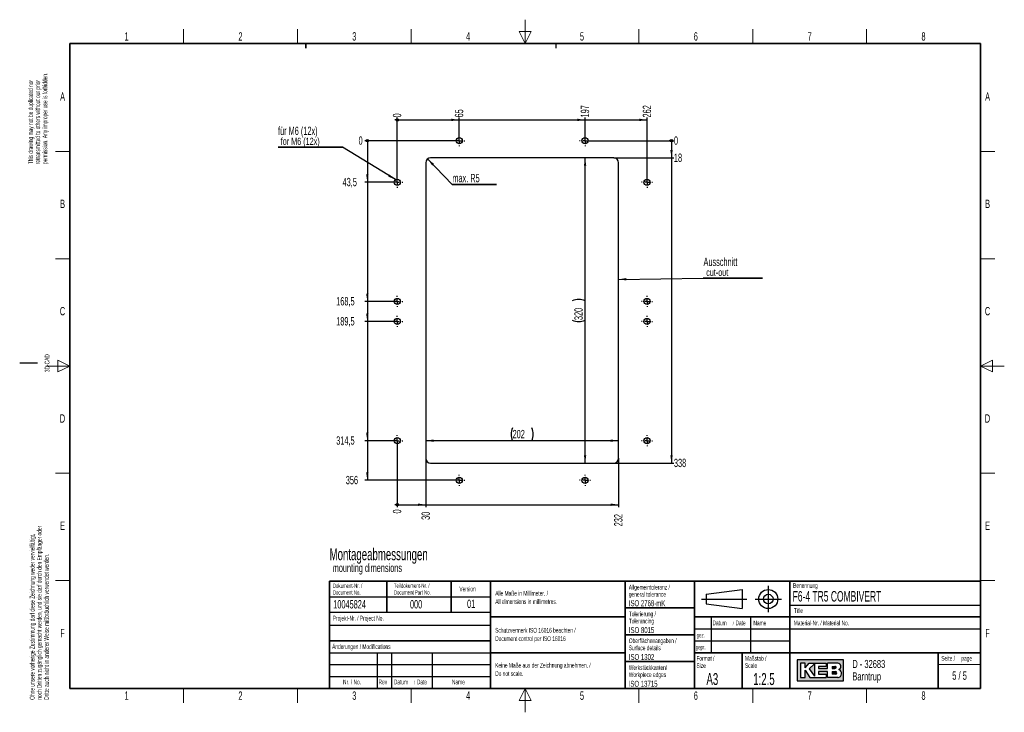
# Paper-space layout 'Blatt5' of a CAD drawing. Header units: millimetres. Extents: x 5 to 418, y 2 to 292.
import ezdxf

# ---------------------------------------------------------------- set-up
doc = ezdxf.new("R2010")
doc.units = ezdxf.units.MM
doc.layers.add('SLD-0', color=7, linetype='Continuous')
doc.styles.add('SLDTEXTSTYLE0', font='TXT', dxfattribs={"width": 0.605})
doc.styles.add('SLDTEXTSTYLE1', font='TXT', dxfattribs={"width": 0.563})
doc.dimstyles.new('SLDDIMSTYLE3', dxfattribs={"dimtxt": 3.5, "dimasz": 0.3386666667, "dimexe": 0, "dimexo": 0.0625, "dimgap": 0.875, "dimtad": 0, "dimtih": 1, "dimtoh": 1, "dimdec": 0, "dimlfac": 2.5, "dimrnd": 1e-09, "dimdsep": 46, "dimtxsty": 'SLDTEXTSTYLE0', "dimblk1": 'ORIGIN', "dimblk2": 'ORIGIN', "dimsah": 1, "dimcen": 0.09, "dimadec": 0, "dimazin": 2, "dimtfac": 1, "dimtofl": 0, "dimtmove": 0, "dimatfit": 3, "dimldrblk": 'ORIGIN', "dimfxl": 1, "dimfrac": 2, "dimtolj": 1, "dimtzin": 12, "dimarcsym": 0})
doc.dimstyles.new('SLDDIMSTYLE4', dxfattribs={"dimtxt": 3.5, "dimasz": 3.302, "dimexe": 0, "dimexo": 0.0625, "dimgap": 0.875, "dimtad": 0, "dimtih": 1, "dimtoh": 1, "dimlfac": 2.5, "dimrnd": 1e-09, "dimzin": 12, "dimdsep": 46, "dimtxsty": 'SLDTEXTSTYLE0', "dimsah": 1, "dimcen": 0.09, "dimadec": 0, "dimazin": 3, "dimtfac": 1, "dimtofl": 0, "dimtmove": 0, "dimatfit": 3, "dimfxl": 1, "dimfrac": 2, "dimtolj": 1, "dimtzin": 12, "dimarcsym": 0})
doc.dimstyles.new('SLDDIMSTYLE5', dxfattribs={"dimtxt": 3.5, "dimasz": 3.302, "dimexe": 0, "dimexo": 0.0625, "dimgap": 0.875, "dimtad": 1, "dimlfac": 2.5, "dimrnd": 1e-09, "dimzin": 12, "dimdsep": 46, "dimtxsty": 'SLDTEXTSTYLE0', "dimsah": 1, "dimcen": 0.09, "dimadec": 0, "dimazin": 3, "dimtfac": 1, "dimtofl": 0, "dimtmove": 0, "dimatfit": 3, "dimfxl": 1, "dimfrac": 2, "dimtolj": 1, "dimtzin": 12, "dimarcsym": 0})

# ---------------------------------------------------------------- blocks, each defined once
blk = doc.blocks.new('SW_NOTE_0_76')
at = {"layer": 'SLD-0', "color": 0, "attachment_point": 1, "style": 'SLDTEXTSTYLE0'}
for s, insert, char_height in [('Montageabmessungen', (0, 6.4453386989), 5), ('mounting dimensions', (1.3125, -0.0231809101), 3.5)]:
    blk.add_mtext(s, dxfattribs=dict(at, insert=insert, char_height=char_height))
blk = doc.blocks.new('SW_NOTE_0_77')
at = {"layer": 'SLD-0', "color": 0, "char_height": 2, "attachment_point": 1, "rotation": 90.00000000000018, "style": 'SLDTEXTSTYLE0'}
for s, insert in [('permission. Any improper use is forbidden.', (3.4218645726, 0)), ('This drawing may not be duplicated nor', (-2.5781354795, 0)), ('retransmitted to others without our prior', (0.4218645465, 0))]:
    blk.add_mtext(s, dxfattribs=dict(at, insert=insert))
blk = doc.blocks.new('SW_NOTE_0_78')
at = {"layer": 'SLD-0', "color": 0, "char_height": 2, "attachment_point": 1, "rotation": 90.00000000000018, "style": 'SLDTEXTSTYLE0'}
for s, insert in [('noch Dritten zugänglich gemacht werden, und sie darf durch den Empfänger oder', (0.4218645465, 0)), ('Ohne unsere vorherige Zustimmung darf diese Zeichnung weder vervielfältigt,', (-2.5781354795, 0)), ('Dritte auch nicht in anderer Weise mißbräuchlich verwendet werden.', (3.4218645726, 0))]:
    blk.add_mtext(s, dxfattribs=dict(at, insert=insert))
blk = doc.blocks.new('SW_NOTE_0_79')
at = {"layer": 'SLD-0', "color": 0, "attachment_point": 1, "style": 'SLDTEXTSTYLE0'}
for s, insert, char_height in [('Datum', (0, 2.5781354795), 2), ('/', (8.4829859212, 2.0780460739), 1.5), ('Date', (9.6392361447, 2.5781354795), 2)]:
    blk.add_mtext(s, dxfattribs=dict(at, insert=insert, char_height=char_height))
blk = doc.blocks.new('SW_NOTE_0_80')
at = {"layer": 'SLD-0', "color": 0, "char_height": 2, "attachment_point": 1, "style": 'SLDTEXTSTYLE0'}
for s, insert in [('Alle Maße in Millimeter. /', (0, 2.5781354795)), ('All dimensions in millimetres.', (0, -0.9218646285))]:
    blk.add_mtext(s, dxfattribs=dict(at, insert=insert))
blk = doc.blocks.new('SW_NOTE_0_81')
at = {"layer": 'SLD-0', "color": 0, "char_height": 1.8, "attachment_point": 1, "style": 'SLDTEXTSTYLE0'}
for s, insert in [('Teildokument-Nr. /', (0, 2.3203219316)), ('Document Part No.', (0, -0.4796779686))]:
    blk.add_mtext(s, dxfattribs=dict(at, insert=insert))
blk = doc.blocks.new('SW_NOTE_0_82')
at = {"layer": 'SLD-0', "color": 0, "char_height": 1.8, "attachment_point": 1, "style": 'SLDTEXTSTYLE0'}
for s, insert in [('Dokument-Nr. /', (0, 2.3203219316)), ('Document No.', (0, -0.4796779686))]:
    blk.add_mtext(s, dxfattribs=dict(at, insert=insert))
blk = doc.blocks.new('SW_NOTE_0_83')
at = {"layer": 'SLD-0', "color": 0, "char_height": 2, "attachment_point": 1, "style": 'SLDTEXTSTYLE0'}
for s, insert in [('Keine Maße aus der Zeichnung abnehmen. /', (0, 2.5781354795)), ('Do not scale.', (0, -0.9218646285))]:
    blk.add_mtext(s, dxfattribs=dict(at, insert=insert))
blk = doc.blocks.new('SW_NOTE_0_84')
at = {"layer": 'SLD-0', "color": 0, "char_height": 2, "attachment_point": 1, "style": 'SLDTEXTSTYLE0'}
for s, insert in [('Schutzvermerk ISO 16016 beachten /', (0, 2.5781354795)), ('Document control per ISO 16016', (0, -0.9218646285))]:
    blk.add_mtext(s, dxfattribs=dict(at, insert=insert))
blk = doc.blocks.new('SW_NOTE_0_85')
at = {"layer": 'SLD-0', "color": 0, "char_height": 2, "attachment_point": 1, "style": 'SLDTEXTSTYLE0'}
for s, insert in [('Werkstückkanten/', (0, 2.5781354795)), ('Workpiece edges', (0, -0.4218645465))]:
    blk.add_mtext(s, dxfattribs=dict(at, insert=insert))
blk = doc.blocks.new('SW_NOTE_0_86')
at = {"layer": 'SLD-0', "color": 0, "char_height": 2, "attachment_point": 1, "style": 'SLDTEXTSTYLE0'}
for s, insert in [('Oberflächenangaben /', (0, 2.5781354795)), ('Surface details', (0, -0.4218645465))]:
    blk.add_mtext(s, dxfattribs=dict(at, insert=insert))
blk = doc.blocks.new('SW_NOTE_0_87')
at = {"layer": 'SLD-0', "color": 0, "char_height": 2, "attachment_point": 1, "style": 'SLDTEXTSTYLE0'}
for s, insert in [('Tolerierung /', (0, 2.5781354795)), ('Tolerancing', (0, -0.4218645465))]:
    blk.add_mtext(s, dxfattribs=dict(at, insert=insert))
blk = doc.blocks.new('SW_NOTE_0_88')
at = {"layer": 'SLD-0', "color": 0, "char_height": 2, "attachment_point": 1, "style": 'SLDTEXTSTYLE0'}
for s, insert in [('Allgemeintoleranz /', (0, 2.5781354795)), ('general tolerance', (0, -0.4218645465))]:
    blk.add_mtext(s, dxfattribs=dict(at, insert=insert))
blk = doc.blocks.new('SW_NOTE_0_89')
at = {"layer": 'SLD-0', "color": 0, "char_height": 2, "attachment_point": 1, "style": 'SLDTEXTSTYLE0'}
for s, insert in [('Format /', (0, 2.5781354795)), ('Size', (0, -0.4218645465))]:
    blk.add_mtext(s, dxfattribs=dict(at, insert=insert))
blk = doc.blocks.new('SW_NOTE_0_90')
at = {"layer": 'SLD-0', "color": 0, "attachment_point": 1, "style": 'SLDTEXTSTYLE0'}
for s, insert, char_height in [('Datum', (0, 2.5781354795), 2), ('/', (8.4829859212, 2.0780460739), 1.5), ('Date', (9.6392361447, 2.5781354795), 2)]:
    blk.add_mtext(s, dxfattribs=dict(at, insert=insert, char_height=char_height))
blk = doc.blocks.new('SW_NOTE_0_91')
at = {"layer": 'SLD-0', "color": 0, "char_height": 2, "attachment_point": 1, "style": 'SLDTEXTSTYLE0'}
for s, insert in [('Maßstab /', (0, 2.5781354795)), ('Scale', (0, -0.4218645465))]:
    blk.add_mtext(s, dxfattribs=dict(at, insert=insert))
blk = doc.blocks.new('SW_NOTE_0_92')
at = {"layer": 'SLD-0', "color": 0, "char_height": 3.4, "attachment_point": 1, "style": 'SLDTEXTSTYLE0'}
for s, insert in [('D - 32683', (0, 4.3828303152)), ('Barntrup', (0, -0.8171696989))]:
    blk.add_mtext(s, dxfattribs=dict(at, insert=insert))
blk = doc.blocks.new('SW_NOTE_0_93')
at = {"layer": 'SLD-0', "color": 0, "char_height": 2, "attachment_point": 1, "style": 'SLDTEXTSTYLE0'}
for s, insert in [('Seite /', (0, 2.5781354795)), ('page', (8.413542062, 2.5784205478))]:
    blk.add_mtext(s, dxfattribs=dict(at, insert=insert))
blk = doc.blocks.new('_Origin')
at = {"color": 0, "linetype": 'ByBlock', "lineweight": -2}
blk.add_line((0, 0), (-1, 0), dxfattribs=at)
blk.add_circle((0, 0), 0.5, dxfattribs=at)
blk = doc.blocks.new('_D_22')
at = {"layer": 'SLD-0'}
blk.add_line((163.3611671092, 224.3274496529), (163.3611671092, 251.4895463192), dxfattribs=at)
at = {"layer": 'SLD-0', "xscale": 1.016, "yscale": 1.016}
blk.add_blockref('_Origin', (163.3611671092, 250.4735463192), dxfattribs=at)
at = {"layer": 'SLD-0', "insert": (161.5351936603, 251.4895463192), "char_height": 3.5, "attachment_point": 1, "rotation": 90.00000000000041, "style": 'SLDTEXTSTYLE0'}
blk.add_mtext('0', dxfattribs=at)
blk = doc.blocks.new('_D_23')
at = {"layer": 'SLD-0', "color": 7}
for p, q in [((163.3611671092, 250.4735463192), (189.3611671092, 250.4735463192)), ((189.3611671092, 241.7274496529), (189.3611671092, 251.4895463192))]:
    blk.add_line(p, q, dxfattribs=at)
blk.add_solid([(189.3611671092, 250.4735463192), (186.0591671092, 250.9815463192), (186.0591671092, 249.9655463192)], dxfattribs=at)
at = {"layer": 'SLD-0', "color": 7, "insert": (187.5351936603, 251.4895463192), "char_height": 3.5, "attachment_point": 1, "rotation": 90.00000000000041, "style": 'SLDTEXTSTYLE0'}
blk.add_mtext('65', dxfattribs=at)
blk = doc.blocks.new('_D_24')
at = {"layer": 'SLD-0', "color": 7}
for p, q in [((189.3611671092, 250.4735463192), (242.1611671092, 250.4735463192)), ((242.1611671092, 241.7274496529), (242.1611671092, 251.4895463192))]:
    blk.add_line(p, q, dxfattribs=at)
blk.add_solid([(242.1611671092, 250.4735463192), (238.8591671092, 250.9815463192), (238.8591671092, 249.9655463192)], dxfattribs=at)
at = {"layer": 'SLD-0', "color": 7, "insert": (240.3351936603, 251.4895463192), "char_height": 3.5, "attachment_point": 1, "rotation": 90.00000000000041, "style": 'SLDTEXTSTYLE0'}
blk.add_mtext('197', dxfattribs=at)
blk = doc.blocks.new('_D_25')
at = {"layer": 'SLD-0', "color": 7}
for p, q in [((242.1611671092, 250.4735463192), (268.1611671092, 250.4735463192)), ((268.1611671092, 224.3274496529), (268.1611671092, 251.4895463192))]:
    blk.add_line(p, q, dxfattribs=at)
blk.add_solid([(268.1611671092, 250.4735463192), (264.8591671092, 250.9815463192), (264.8591671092, 249.9655463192)], dxfattribs=at)
at = {"layer": 'SLD-0', "color": 7, "insert": (266.3351936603, 251.4895463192), "char_height": 3.5, "attachment_point": 1, "rotation": 90.00000000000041, "style": 'SLDTEXTSTYLE0'}
blk.add_mtext('262', dxfattribs=at)
blk = doc.blocks.new('_D_26')
at = {"layer": 'SLD-0'}
blk.add_line((189.3611671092, 241.7274496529), (149.8056674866, 241.7274496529), dxfattribs=at)
at = {"layer": 'SLD-0', "xscale": 1.016, "yscale": 1.016}
blk.add_blockref('_Origin', (150.8216674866, 241.7274496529), dxfattribs=at)
at = {"layer": 'SLD-0', "insert": (147.1320564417, 243.5534231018), "char_height": 3.5, "attachment_point": 1, "style": 'SLDTEXTSTYLE0'}
blk.add_mtext('0', dxfattribs=at)
blk = doc.blocks.new('_D_27')
at = {"layer": 'SLD-0', "color": 7}
for p, q in [((150.8216674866, 241.7274496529), (150.8216674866, 224.3274496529)), ((163.3611671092, 224.3274496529), (149.8056674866, 224.3274496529))]:
    blk.add_line(p, q, dxfattribs=at)
blk.add_solid([(150.8216674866, 224.3274496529), (151.3296674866, 227.6294496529), (150.3136674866, 227.6294496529)], dxfattribs=at)
at = {"layer": 'SLD-0', "color": 7, "insert": (140.4480288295, 226.1534231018), "char_height": 3.5, "attachment_point": 1, "style": 'SLDTEXTSTYLE0'}
blk.add_mtext('43,5', dxfattribs=at)
blk = doc.blocks.new('_D_28')
at = {"layer": 'SLD-0', "color": 7}
for p, q in [((150.8216674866, 224.3274496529), (150.8216674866, 174.3274496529)), ((163.3611671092, 174.3274496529), (149.8056674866, 174.3274496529))]:
    blk.add_line(p, q, dxfattribs=at)
blk.add_solid([(150.8216674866, 174.3274496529), (151.3296674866, 177.6294496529), (150.3136674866, 177.6294496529)], dxfattribs=at)
at = {"layer": 'SLD-0', "color": 7, "insert": (137.7744177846, 176.1534231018), "char_height": 3.5, "attachment_point": 1, "style": 'SLDTEXTSTYLE0'}
blk.add_mtext('168,5', dxfattribs=at)
blk = doc.blocks.new('_D_29')
at = {"layer": 'SLD-0', "color": 7}
for p, q in [((150.8216674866, 174.3274496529), (150.8216674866, 165.9274496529)), ((163.3611671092, 165.9274496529), (149.8056674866, 165.9274496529))]:
    blk.add_line(p, q, dxfattribs=at)
blk.add_solid([(150.8216674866, 165.9274496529), (151.3296674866, 169.2294496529), (150.3136674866, 169.2294496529)], dxfattribs=at)
at = {"layer": 'SLD-0', "color": 7, "insert": (137.7744177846, 167.7534231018), "char_height": 3.5, "attachment_point": 1, "style": 'SLDTEXTSTYLE0'}
blk.add_mtext('189,5', dxfattribs=at)
blk = doc.blocks.new('_D_30')
at = {"layer": 'SLD-0', "color": 7}
for p, q in [((150.8216674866, 165.9274496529), (150.8216674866, 115.9274496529)), ((163.3611671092, 115.9274496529), (149.8056674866, 115.9274496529))]:
    blk.add_line(p, q, dxfattribs=at)
blk.add_solid([(150.8216674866, 115.9274496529), (151.3296674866, 119.2294496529), (150.3136674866, 119.2294496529)], dxfattribs=at)
at = {"layer": 'SLD-0', "color": 7, "insert": (137.7744177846, 117.7534231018), "char_height": 3.5, "attachment_point": 1, "style": 'SLDTEXTSTYLE0'}
blk.add_mtext('314,5', dxfattribs=at)
blk = doc.blocks.new('_D_31')
at = {"layer": 'SLD-0', "color": 7}
for p, q in [((150.8216674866, 115.9274496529), (150.8216674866, 99.3274496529)), ((189.3611671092, 99.3274496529), (149.8056674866, 99.3274496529))]:
    blk.add_line(p, q, dxfattribs=at)
blk.add_solid([(150.8216674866, 99.3274496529), (151.3296674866, 102.6294496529), (150.3136674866, 102.6294496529)], dxfattribs=at)
at = {"layer": 'SLD-0', "color": 7, "insert": (141.784834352, 101.1534231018), "char_height": 3.5, "attachment_point": 1, "style": 'SLDTEXTSTYLE0'}
blk.add_mtext('356', dxfattribs=at)
blk = doc.blocks.new('_D_32')
at = {"layer": 'SLD-0'}
blk.add_line((163.3611671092, 115.9274496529), (163.3611671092, 88.0550034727), dxfattribs=at)
at = {"layer": 'SLD-0', "xscale": 1.016, "yscale": 1.016}
blk.add_blockref('_Origin', (163.3611671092, 89.0710034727), dxfattribs=at)
at = {"layer": 'SLD-0', "insert": (161.5351936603, 85.3813924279), "char_height": 3.5, "attachment_point": 1, "rotation": 90, "style": 'SLDTEXTSTYLE0'}
blk.add_mtext('0', dxfattribs=at)
blk = doc.blocks.new('_D_33')
at = {"layer": 'SLD-0', "color": 7}
for p, q in [((175.3611671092, 108.5274496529), (175.3611671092, 88.0550034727)), ((163.3611671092, 89.0710034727), (175.3611671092, 89.0710034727))]:
    blk.add_line(p, q, dxfattribs=at)
blk.add_solid([(175.3611671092, 89.0710034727), (172.0591671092, 89.5790034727), (172.0591671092, 88.5630034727)], dxfattribs=at)
at = {"layer": 'SLD-0', "color": 7, "insert": (173.5351936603, 82.707781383), "char_height": 3.5, "attachment_point": 1, "rotation": 90, "style": 'SLDTEXTSTYLE0'}
blk.add_mtext('30', dxfattribs=at)
blk = doc.blocks.new('_D_34')
at = {"layer": 'SLD-0', "color": 7}
for p, q in [((256.1611671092, 108.5274496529), (256.1611671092, 88.0550034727)), ((175.3611671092, 89.0710034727), (256.1611671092, 89.0710034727))]:
    blk.add_line(p, q, dxfattribs=at)
blk.add_solid([(256.1611671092, 89.0710034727), (252.8591671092, 89.5790034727), (252.8591671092, 88.5630034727)], dxfattribs=at)
at = {"layer": 'SLD-0', "color": 7, "insert": (254.3351936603, 80.0341703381), "char_height": 3.5, "attachment_point": 1, "rotation": 90, "style": 'SLDTEXTSTYLE0'}
blk.add_mtext('232', dxfattribs=at)
blk = doc.blocks.new('_D_35')
at = {"layer": 'SLD-0'}
blk.add_line((242.1611671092, 241.7274496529), (279.4263756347, 241.7274496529), dxfattribs=at)
at = {"layer": 'SLD-0', "xscale": 1.016, "yscale": 1.016}
blk.add_blockref('_Origin', (278.4103756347, 241.7274496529), dxfattribs=at)
at = {"layer": 'SLD-0', "insert": (279.4263756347, 243.5534231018), "char_height": 3.5, "attachment_point": 1, "style": 'SLDTEXTSTYLE0'}
blk.add_mtext('0', dxfattribs=at)
blk = doc.blocks.new('_D_36')
at = {"layer": 'SLD-0', "color": 7}
for p, q in [((278.4103756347, 241.7274496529), (278.4103756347, 234.5274496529)), ((254.1611671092, 234.5274496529), (279.4263756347, 234.5274496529))]:
    blk.add_line(p, q, dxfattribs=at)
blk.add_solid([(278.4103756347, 234.5274496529), (278.9183756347, 237.8294496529), (277.9023756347, 237.8294496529)], dxfattribs=at)
at = {"layer": 'SLD-0', "color": 7, "insert": (279.4263756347, 236.3534231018), "char_height": 3.5, "attachment_point": 1, "style": 'SLDTEXTSTYLE0'}
blk.add_mtext('18', dxfattribs=at)
blk = doc.blocks.new('_D_37')
at = {"layer": 'SLD-0', "color": 7}
for p, q in [((278.4103756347, 234.5274496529), (278.4103756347, 106.5274496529)), ((254.1611671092, 106.5274496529), (279.4263756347, 106.5274496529))]:
    blk.add_line(p, q, dxfattribs=at)
blk.add_solid([(278.4103756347, 106.5274496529), (278.9183756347, 109.8294496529), (277.9023756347, 109.8294496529)], dxfattribs=at)
at = {"layer": 'SLD-0', "color": 7, "insert": (279.4263756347, 108.3534231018), "char_height": 3.5, "attachment_point": 1, "style": 'SLDTEXTSTYLE0'}
blk.add_mtext('338', dxfattribs=at)
blk = doc.blocks.new('_D_38')
at = {"layer": 'SLD-0', "color": 7}
blk.add_line((242.1611671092, 106.5274496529), (242.1611671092, 234.5274496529), dxfattribs=at)
for centre, start, end in [((239.475403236, 169.1663383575), 63.4349488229, 116.5650511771), ((239.475403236, 171.8885607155), 243.4349488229, 296.5650511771)]:
    blk.add_arc(centre, 6.005550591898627, start, end, dxfattribs=at)
for points in [[(242.1611671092, 234.5274496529), (241.6531671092, 231.2254496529), (242.6691671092, 231.2254496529)], [(242.1611671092, 106.5274496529), (242.6691671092, 109.8294496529), (241.6531671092, 109.8294496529)]]:
    blk.add_solid(points, dxfattribs=at)
at = {"layer": 'SLD-0', "color": 7, "insert": (237.6494297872, 166.5170329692), "char_height": 3.5, "attachment_point": 1, "rotation": 90, "style": 'SLDTEXTSTYLE0'}
blk.add_mtext('320', dxfattribs=at)
blk = doc.blocks.new('_D_39')
at = {"layer": 'SLD-0', "color": 7}
blk.add_line((256.1611671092, 115.9274496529), (175.3611671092, 115.9274496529), dxfattribs=at)
for centre, radius, start, end in [((217.1222781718, 118.6132135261), 6.005550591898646, 153.4349488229, 206.5650511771), ((214.4000558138, 118.6132135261), 6.00555059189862, 333.4349488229, 26.5650511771)]:
    blk.add_arc(centre, radius, start, end, dxfattribs=at)
for points in [[(175.3611671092, 115.9274496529), (178.6631671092, 115.4194496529), (178.6631671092, 116.4354496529)], [(256.1611671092, 115.9274496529), (252.8591671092, 116.4354496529), (252.8591671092, 115.4194496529)]]:
    blk.add_solid(points, dxfattribs=at)
at = {"layer": 'SLD-0', "color": 7, "insert": (211.7507504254, 120.439186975), "char_height": 3.5, "attachment_point": 1, "style": 'SLDTEXTSTYLE0'}
blk.add_mtext('202', dxfattribs=at)
blk = doc.blocks.new('SW_NOTE_0_94')
at = {"layer": 'SLD-0', "color": 0}
for p, q in [((-0.1253142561, -4.1131947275), (24.7774094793, -4.1131947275)), ((24.7774094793, -4.1131947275), (-0.1253142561, -4.1131947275)), ((-0.1253142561, -4.1131947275), (24.7774094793, -4.1131947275)), ((24.7774094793, -4.1131947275), (-0.1253142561, -4.1131947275)), ((-0.1253142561, -4.1131947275), (24.7774094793, -4.1131947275)), ((24.7774094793, -4.1131947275), (-0.1253142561, -4.1131947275))]:
    blk.add_line(p, q, dxfattribs=at)
at = {"layer": 'SLD-0', "color": 0, "attachment_point": 1, "style": 'SLDTEXTSTYLE0'}
for s, insert, char_height in [('Ausschnitt', (0, 4.5117370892), 3.5), ('cut-out', (1.125, -0.1448692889), 3)]:
    blk.add_mtext(s, dxfattribs=dict(at, insert=insert, char_height=char_height))
blk = doc.blocks.new('SW_NOTE_0_95')
at = {"layer": 'SLD-0', "color": 0}
for p, q in [((-0.0073369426, -4.0818166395), (26.9706137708, -4.0818166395)), ((26.9706137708, -4.0818166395), (-0.0073369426, -4.0818166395)), ((-0.0073369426, -4.0818166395), (26.9706137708, -4.0818166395)), ((26.9706137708, -4.0818166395), (-0.0073369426, -4.0818166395)), ((-0.0073369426, -4.0818166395), (26.9706137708, -4.0818166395)), ((26.9706137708, -4.0818166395), (-0.0073369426, -4.0818166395))]:
    blk.add_line(p, q, dxfattribs=at)
at = {"layer": 'SLD-0', "color": 0, "attachment_point": 1, "style": 'SLDTEXTSTYLE0'}
for s, insert, char_height in [('für M6 (12x)', (0, 4.5117370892), 3.5), ('for M6 (12x)', (1.125, -0.1448692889), 3)]:
    blk.add_mtext(s, dxfattribs=dict(at, insert=insert, char_height=char_height))
blk = doc.blocks.new('SW_NOTE_0_96')
at = {"layer": 'SLD-0', "color": 0}
for p, q in [((-0.0969900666, 0.0396872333), (18.4503510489, 0.0396872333)), ((18.4503510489, 0.0396872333), (-0.0969900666, 0.0396872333)), ((-0.0969900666, 0.0396872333), (18.4503510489, 0.0396872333)), ((18.4503510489, 0.0396872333), (-0.0969900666, 0.0396872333)), ((-0.0969900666, 0.0396872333), (18.4503510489, 0.0396872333)), ((18.4503510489, 0.0396872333), (-0.0969900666, 0.0396872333))]:
    blk.add_line(p, q, dxfattribs=at)
at = {"layer": 'SLD-0', "color": 0, "insert": (0, 4.5117370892), "char_height": 3.5, "attachment_point": 1, "style": 'SLDTEXTSTYLE0'}
blk.add_mtext('max. R5', dxfattribs=at)
blk = doc.blocks.new('SW_CENTERMARKSYMBOL_0')
at = {"layer": 'SLD-0', "color": 0}
for p, q in [((-2, 0), (-2.3, 0)), ((0, 0), (-1, 0)), ((0, 2), (0, 2.3)), ((0, 0), (0, 1)), ((0, 0), (0, -1)), ((0, 0), (1, 0)), ((2, 0), (2.3, 0)), ((0, -2), (0, -2.3)), ((0, -48), (0, -47.7)), ((0, -50), (0, -49)), ((-2, -50), (-2.3, -50)), ((0, -50), (-1, -50)), ((0, -50), (0, -51)), ((0, -50), (1, -50)), ((0, -52), (0, -52.3)), ((2, -50), (2.3, -50)), ((0, -56.4), (0, -56.1)), ((0, -58.4), (0, -57.4)), ((-2, -58.4), (-2.3, -58.4)), ((0, -58.4), (-1, -58.4)), ((0, -58.4), (0, -59.4)), ((0, -58.4), (1, -58.4)), ((0, -60.4), (0, -60.7)), ((2, -58.4), (2.3, -58.4)), ((0, -106.4), (0, -106.1)), ((-2, -108.4), (-2.3, -108.4)), ((0, -108.4), (-1, -108.4)), ((0, -108.4), (0, -107.4)), ((0, -108.4), (0, -109.4)), ((0, -108.4), (1, -108.4)), ((0, -110.4), (0, -110.7)), ((2, -108.4), (2.3, -108.4))]:
    blk.add_line(p, q, dxfattribs=at)
blk = doc.blocks.new('SW_CENTERMARKSYMBOL_1')
at = {"layer": 'SLD-0', "color": 0}
for p, q in [((-2, 0), (-2.3, 0)), ((0, 0), (-1, 0)), ((0, 2), (0, 2.3)), ((0, 0), (0, 1)), ((0, 0), (0, -1)), ((0, 0), (1, 0)), ((2, 0), (2.3, 0)), ((0, -2), (0, -2.3)), ((0, -48), (0, -47.7)), ((0, -50), (0, -49)), ((-2, -50), (-2.3, -50)), ((0, -50), (-1, -50)), ((0, -50), (0, -51)), ((0, -50), (1, -50)), ((0, -52), (0, -52.3)), ((2, -50), (2.3, -50)), ((0, -56.4), (0, -56.1)), ((0, -58.4), (0, -57.4)), ((-2, -58.4), (-2.3, -58.4)), ((0, -58.4), (-1, -58.4)), ((0, -58.4), (0, -59.4)), ((0, -58.4), (1, -58.4)), ((0, -60.4), (0, -60.7)), ((2, -58.4), (2.3, -58.4)), ((0, -106.4), (0, -106.1)), ((-2, -108.4), (-2.3, -108.4)), ((0, -108.4), (-1, -108.4)), ((0, -108.4), (0, -107.4)), ((0, -108.4), (0, -109.4)), ((0, -108.4), (1, -108.4)), ((0, -110.4), (0, -110.7)), ((2, -108.4), (2.3, -108.4))]:
    blk.add_line(p, q, dxfattribs=at)
blk = doc.blocks.new('SW_CENTERMARKSYMBOL_2')
at = {"layer": 'SLD-0', "color": 0}
for p, q in [((-2, 0), (-2.3, 0)), ((0, 0), (-1, 0)), ((0, 2), (0, 2.3)), ((0, 0), (0, 1)), ((0, 0), (0, -1)), ((0, 0), (1, 0)), ((2, 0), (2.3, 0)), ((50.8, 0), (50.5, 0)), ((52.8, 0), (51.8, 0)), ((52.8, 2), (52.8, 2.3)), ((52.8, 0), (52.8, 1)), ((52.8, 0), (52.8, -1)), ((52.8, 0), (53.8, 0)), ((54.8, 0), (55.1, 0)), ((0, -2), (0, -2.3)), ((52.8, -2), (52.8, -2.3))]:
    blk.add_line(p, q, dxfattribs=at)
blk = doc.blocks.new('SW_CENTERMARKSYMBOL_3')
at = {"layer": 'SLD-0', "color": 0}
for p, q in [((-2, 0), (-2.3, 0)), ((0, 0), (-1, 0)), ((0, 2), (0, 2.3)), ((0, 0), (0, 1)), ((0, 0), (0, -1)), ((0, 0), (1, 0)), ((2, 0), (2.3, 0)), ((50.8, 0), (50.5, 0)), ((52.8, 0), (51.8, 0)), ((52.8, 2), (52.8, 2.3)), ((52.8, 0), (52.8, 1)), ((52.8, 0), (52.8, -1)), ((52.8, 0), (53.8, 0)), ((54.8, 0), (55.1, 0)), ((0, -2), (0, -2.3)), ((52.8, -2), (52.8, -2.3))]:
    blk.add_line(p, q, dxfattribs=at)

psp = doc.layouts.new('Blatt5')

# ---------------------------------------------------------------- hatches: boundary and pattern name
at = {"linetype": 'Continuous'}
h = psp.add_hatch(color=7, dxfattribs=at)
h.paths.add_polyline_path([(331.1423676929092, 15.18257760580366), (350.5207896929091, 15.18257760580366), (350.5207896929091, 24.04128480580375), (331.1423676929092, 24.04128480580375)], flags=0)
edge = h.paths.add_edge_path(flags=0)
edge.add_arc((347.9991875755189, 18.26988521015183), 1.720915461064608, -81.72003226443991, 70.17096003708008, ccw=False)
edge.add_line((348.2470169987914, 16.56690822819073), (348.2293995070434, 16.56675060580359))
edge.add_line((348.2293995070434, 16.56675060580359), (343.8767592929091, 16.56675060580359))
edge.add_line((343.8767592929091, 16.56675060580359), (343.8767592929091, 19.05826200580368))
edge.add_line((343.8767592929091, 19.05826200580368), (340.0010748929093, 19.05826200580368))
edge.add_line((340.0010748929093, 19.05826200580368), (340.0010748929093, 17.95092360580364))
edge.add_line((340.0010748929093, 17.95092360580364), (343.3230900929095, 17.95092360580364))
edge.add_line((343.3230900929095, 17.95092360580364), (343.3230900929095, 16.56675060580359))
edge.add_line((343.3230900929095, 16.56675060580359), (336.4022250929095, 16.56675060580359))
edge.add_line((336.4022250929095, 16.56675060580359), (334.4643828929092, 19.61193120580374))
edge.add_line((334.4643828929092, 19.61193120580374), (334.4643828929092, 16.56675060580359))
edge.add_line((334.4643828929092, 16.56675060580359), (332.5265406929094, 16.56675060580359))
edge.add_line((332.5265406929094, 16.56675060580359), (332.5265406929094, 22.65711180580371))
edge.add_line((332.5265406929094, 22.65711180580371), (334.4643828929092, 22.65711180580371))
edge.add_line((334.4643828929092, 22.65711180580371), (334.4643828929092, 20.71926960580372))
edge.add_line((334.4643828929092, 20.71926960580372), (336.1253904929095, 22.65711180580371))
edge.add_line((336.1253904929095, 22.65711180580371), (343.3230900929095, 22.65711180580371))
edge.add_line((343.3230900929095, 22.65711180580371), (343.3230900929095, 21.27293880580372))
edge.add_line((343.3230900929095, 21.27293880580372), (340.0010748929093, 21.27293880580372))
edge.add_line((340.0010748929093, 21.27293880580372), (340.0010748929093, 20.44243500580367))
edge.add_line((340.0010748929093, 20.44243500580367), (343.8767592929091, 20.44243500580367))
edge.add_line((343.8767592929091, 20.44243500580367), (343.8767592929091, 22.65711180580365))
edge.add_line((343.8767592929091, 22.65711180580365), (348.1497422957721, 22.65711180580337))
edge.add_line((348.1497422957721, 22.65711180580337), (348.151741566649, 22.65711180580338))
edge.add_line((348.151741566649, 22.65711180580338), (348.1521661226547, 22.65713246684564))
edge.add_arc((347.9523797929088, 21.20834406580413), 1.462498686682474, -64.4589412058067, 82.1484933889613, ccw=False)
psp.add_hatch(color=7, dxfattribs=at).paths.add_polyline_path([(338.3400672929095, 17.12041980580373), (338.3400672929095, 22.38027720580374), (336.1253904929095, 20.16560040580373)], flags=0)
h = psp.add_hatch(color=7, dxfattribs=at)
edge = h.paths.add_edge_path(flags=0)
edge.add_line((345.8146014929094, 20.44243500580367), (346.974194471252, 20.44243500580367))
edge.add_arc((347.0534490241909, 20.85768690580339), 0.4227474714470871, 259.1945394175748, 460.8054605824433)
edge.add_line((346.9741944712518, 21.27293880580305), (345.8146014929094, 21.27293880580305))
edge.add_line((345.8146014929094, 21.27293880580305), (345.8146014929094, 20.44243500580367))
h = psp.add_hatch(color=7, dxfattribs=at)
edge = h.paths.add_edge_path(flags=0)
edge.add_line((345.8146014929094, 17.95092360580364), (347.1991847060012, 17.95092360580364))
edge.add_arc((347.1991847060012, 18.50459280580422), 0.5536692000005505, 270.0000000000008, 450.0000000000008)
edge.add_line((347.1991847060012, 19.05826200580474), (347.1703327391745, 19.05826200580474))
edge.add_line((347.1703327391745, 19.05826200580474), (345.8146014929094, 19.05826200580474))
edge.add_line((345.8146014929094, 19.05826200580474), (345.8146014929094, 17.95092360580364))

# ---------------------------------------------------------------- linework, layer by layer
at = {"color": 7, "linetype": 'Continuous', "lineweight": 25}
for p, q in [((175.3611673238, 232.5274501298), (175.3611673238, 108.5274491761)), ((254.161166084, 234.5274482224), (177.3611683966, 234.5274482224)), ((256.1611671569, 108.5274491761), (256.1611671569, 232.5274501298)), ((177.3611683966, 106.5274510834), (254.161166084, 106.5274510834))]:
    psp.add_line(p, q, dxfattribs=at)
for centre, radius in [((189.3611671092, 241.7274496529), 1.300000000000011), ((242.1611671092, 241.7274496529), 1.300000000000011), ((163.3611671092, 224.3274496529), 1.299999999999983), ((268.1611671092, 224.3274496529), 1.299999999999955), ((163.3611671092, 174.3274496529), 1.300000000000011), ((268.1611671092, 174.3274496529), 1.299999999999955), ((163.3611671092, 165.9274496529), 1.299999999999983), ((268.1611671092, 165.9274496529), 1.299999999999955), ((163.3611671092, 115.9274496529), 1.300000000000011), ((268.1611671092, 115.9274496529), 1.299999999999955), ((189.3611671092, 99.3274496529), 1.300000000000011), ((242.1611671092, 99.3274496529), 1.300000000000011)]:
    psp.add_circle(centre, radius, dxfattribs=at)
for centre, radius, start, end in [((177.3611671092, 232.5274496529), 2, 90, 180), ((254.1611671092, 232.5274496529), 2, 0, 90), ((177.3611671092, 108.5274496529), 2.000000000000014, 180, 270), ((254.1611671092, 108.5274496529), 2.000000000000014, 270, 0)]:
    psp.add_arc(centre, radius, start, end, dxfattribs=at)
at = {"layer": 'SLD-0', "lineweight": 18}
for p, q in [((217, 292.5), (217, 282.5)), ((73.75, 282.5), (73.75, 288.5)), ((121.5, 282.5), (121.5, 288.5)), ((169.25, 282.5), (169.25, 288.5)), ((219.5, 287.5), (214.5, 287.5)), ((214.5, 287.5), (217, 282.5)), ((217, 282.5), (219.5, 287.5)), ((264.75, 282.5), (264.75, 288.5)), ((312.5, 282.5), (312.5, 288.5)), ((360.25, 282.5), (360.25, 288.5)), ((20, 237.25), (26, 237.25)), ((408, 237.25), (414, 237.25)), ((20, 192.25), (26, 192.25)), ((408, 192.25), (414, 192.25)), ((26, 147.25), (21, 149.75)), ((21, 149.75), (21, 144.75)), ((413, 149.75), (408, 147.25)), ((413, 144.75), (413, 149.75)), ((16, 147.25), (26, 147.25)), ((21, 144.75), (26, 147.25)), ((418, 147.25), (408, 147.25)), ((408, 147.25), (413, 144.75)), ((20, 102.25), (26, 102.25)), ((408, 102.25), (414, 102.25)), ((20, 57.25), (26, 57.25)), ((408, 57.25), (414, 57.25)), ((390.2572074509, 22), (408, 22)), ((73.75, 6), (73.75, 12)), ((121.5, 6), (121.5, 12)), ((169.25, 6), (169.25, 12)), ((217, 12), (214.5, 7)), ((217, 2), (217, 12)), ((219.5, 7), (217, 12)), ((264.75, 6), (264.75, 12)), ((312.5, 6), (312.5, 12)), ((360.25, 6), (360.25, 12)), ((214.5, 7), (219.5, 7))]:
    psp.add_line(p, q, dxfattribs=at)
at = {"layer": 'SLD-0', "lineweight": 35}
for p, q in [((408, 282.5), (26, 282.5)), ((26, 282.5), (26, 12)), ((408, 12), (408, 282.5)), ((135, 57), (408, 57)), ((135, 57), (135, 12)), ((159, 57), (159, 44)), ((186, 57), (186, 44)), ((202.5, 57), (202.5, 12)), ((259, 57), (259, 12)), ((288, 57), (288, 12)), ((328, 57.0000000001), (328, 12)), ((408, 57), (408, 12)), ((259, 45.75), (288, 45.75)), ((202.5, 42), (259, 42)), ((408, 42), (288, 42)), ((259, 34.5), (288, 34.5)), ((135, 32), (202.5, 32)), ((202.5, 27), (259, 27)), ((288, 27), (408, 27)), ((308, 27), (308, 12)), ((390.2572074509, 27), (390.2572074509, 12)), ((259, 23.25), (288, 23.25)), ((26, 12), (408, 12)), ((135, 12), (408, 12))]:
    psp.add_line(p, q, dxfattribs=at)
at = {"layer": 'SLD-0'}
for p, q in [((125, 280.5), (125, 282.5)), ((125, 282.5), (125, 280.5)), ((230, 280.5), (230, 282.5)), ((230, 280.5), (230, 282.5)), ((12.5, 148.5), (5, 148.5)), ((319, 55), (319, 44)), ((135, 50.5), (202.5, 50.5)), ((293, 51.5), (308, 53.5)), ((293, 51.5), (293, 47.5)), ((308, 53.5), (308, 45.5)), ((291, 49.5), (310, 49.5)), ((293, 47.5), (308, 45.5)), ((313.5, 49.5), (324.5, 49.5)), ((328, 47.0000000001), (408, 47.0000000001)), ((295, 42), (295, 27)), ((311.5, 42), (311.5, 27)), ((135, 38.5), (202.5, 38.5)), ((288, 37), (408, 37)), ((288, 32), (328, 32)), ((135, 27), (202.5, 27)), ((155, 27), (155, 12)), ((161, 27), (161, 12)), ((178, 27), (178, 12)), ((135, 22), (202.5, 22)), ((348.1497422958, 22.6571118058), (348.1517415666, 22.6571118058)), ((348.1517415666, 22.6571118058), (348.1521661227, 22.6571324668)), ((135, 17), (202.5, 17)), ((348.229399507, 16.5667506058), (348.2470169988, 16.5669082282))]:
    psp.add_line(p, q, dxfattribs=at)
at = {"layer": 'SLD-0', "color": 7}
for p, q in [((162.6592846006, 225.4216895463), (140.3372243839, 239.0402075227)), ((176.1054462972, 234.0841015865), (186.3813229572, 223.3463035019)), ((256.1611671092, 183.5978877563), (291.6990920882, 184.046692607))]:
    psp.add_line(p, q, dxfattribs=at)
at = {"layer": 'SLD-0', "lineweight": 25}
psp.add_line((135, 44), (202.5, 44), dxfattribs=at)
at = {"layer": 'SLD-0', "linetype": 'Continuous'}
for p, q in [((350.5207896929, 24.0412848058), (331.1423676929, 24.0412848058)), ((331.1423676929, 24.0412848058), (331.1423676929, 15.1825776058)), ((334.4643828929, 22.6571118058), (332.5265406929, 22.6571118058)), ((332.5265406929, 22.6571118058), (332.5265406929, 16.5667506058)), ((334.4643828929, 20.7192696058), (336.1253904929, 22.6571118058)), ((334.4643828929, 20.7192696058), (334.4643828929, 22.6571118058)), ((336.1253904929, 22.6571118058), (343.3230900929, 22.6571118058)), ((338.3400672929, 22.3802772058), (336.1253904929, 20.1656004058)), ((338.3400672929, 22.3802772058), (338.3400672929, 17.1204198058)), ((340.0010748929, 21.2729388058), (340.0010748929, 20.4424350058)), ((343.3230900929, 21.2729388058), (340.0010748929, 21.2729388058)), ((343.3230900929, 22.6571118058), (343.3230900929, 21.2729388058)), ((348.1497422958, 22.6571118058), (343.8767592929, 22.6571118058)), ((343.8767592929, 20.4424350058), (343.8767592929, 22.6571118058)), ((345.8146014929, 21.2729388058), (346.9741944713, 21.2729388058)), ((345.8146014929, 21.2729388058), (345.8146014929, 20.4424350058)), ((348.1497422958, 22.6571118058), (348.1517415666, 22.6571118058)), ((348.1517415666, 22.6571118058), (348.1521661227, 22.6571324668)), ((350.5207896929, 15.1825776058), (350.5207896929, 24.0412848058)), ((332.5265406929, 16.5667506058), (334.4643828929, 16.5667506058)), ((334.4643828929, 16.5667506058), (334.4643828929, 19.6119312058)), ((334.4643828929, 19.6119312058), (336.4022250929, 16.5667506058)), ((336.1253904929, 20.1656004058), (338.3400672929, 17.1204198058)), ((336.4022250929, 16.5667506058), (343.3230900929, 16.5667506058)), ((340.0010748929, 20.4424350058), (343.8767592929, 20.4424350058)), ((340.0010748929, 19.0582620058), (340.0010748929, 17.9509236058)), ((343.8767592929, 19.0582620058), (340.0010748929, 19.0582620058)), ((340.0010748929, 17.9509236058), (343.3230900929, 17.9509236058)), ((343.3230900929, 17.9509236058), (343.3230900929, 16.5667506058)), ((343.8767592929, 16.5667506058), (343.8767592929, 19.0582620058)), ((348.229399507, 16.5667506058), (343.8767592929, 16.5667506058)), ((345.8146014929, 20.4424350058), (346.9741944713, 20.4424350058)), ((345.8146014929, 19.0582620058), (347.199184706, 19.0582620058)), ((345.8146014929, 19.0582620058), (345.8146014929, 17.9509236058)), ((347.199184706, 17.9509236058), (345.8146014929, 17.9509236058)), ((347.1703327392, 19.0582620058), (347.199184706, 19.0582620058)), ((348.229399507, 16.5667506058), (348.2470169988, 16.5669082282)), ((331.1423676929, 15.1825776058), (350.5207896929, 15.1825776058))]:
    psp.add_line(p, q, dxfattribs=at)
at = {"layer": 'SLD-0'}
for radius in [4.000000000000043, 2.000000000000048]:
    psp.add_circle((319, 49.5), radius, dxfattribs=at)
at = {"layer": 'SLD-0', "linetype": 'Continuous'}
for centre, radius, start, end in [((347.0534490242, 20.8576869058), 0.4227474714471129, 259.1945394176, 100.8054605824), ((347.9523797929, 21.2083440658), 1.462498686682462, 295.5410587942, 82.148493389), ((347.199184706, 18.5045928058), 0.5536692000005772, 270, 90), ((347.9991875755, 18.2698852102), 1.720915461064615, 278.2799677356, 70.1709600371)]:
    psp.add_arc(centre, radius, start, end, dxfattribs=at)
at = {"layer": 'SLD-0', "color": 7}
for points in [[(176.1054462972, 234.0841015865), (178.0214187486, 231.3472571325), (178.7554541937, 232.0497156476)], [(162.6592846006, 225.4216895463), (160.1050458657, 227.575089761), (159.5758961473, 226.7077625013)], [(256.1611671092, 183.5978877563), (259.4693187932, 183.1316255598), (259.4564888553, 184.1475445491)]]:
    psp.add_solid(points, dxfattribs=at)

# ---------------------------------------------------------------- block references
at = {"layer": 'SLD-0'}
for name, p in [('SW_NOTE_0_77', (11.156414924, 231.9087896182)), ('SW_NOTE_0_78', (11.8080067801, 7.2381332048)), ('SW_NOTE_0_82', (136.3539637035, 53.6687943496)), ('SW_NOTE_0_81', (161.9553890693, 53.6869973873)), ('SW_NOTE_0_88', (260.5043854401, 52.9003064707)), ('SW_NOTE_0_80', (204.4639500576, 50.3606872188)), ('SW_NOTE_0_87', (260.5022836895, 41.7004098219)), ('SW_NOTE_0_84', (204.4639500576, 34.8276741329)), ('SW_NOTE_0_90', (295.5861619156, 37.9261102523)), ('SW_NOTE_0_86', (260.5027641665, 30.4450935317)), ('SW_NOTE_0_89', (288.8790098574, 23.0287702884)), ('SW_NOTE_0_91', (309.2314641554, 23.0287700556)), ('SW_NOTE_0_93', (391.5827404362, 23.0329928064)), ('SW_NOTE_0_83', (204.4639500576, 20.1508694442)), ('SW_NOTE_0_85', (260.5090753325, 19.2125013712)), ('SW_NOTE_0_92', (354.2591907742, 19.5828264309)), ('SW_NOTE_0_79', (161.9462095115, 13.1462508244))]:
    psp.add_blockref(name, p, dxfattribs=at)
at = {"layer": 'SLD-0', "color": 7}
for name, p in [('SW_NOTE_0_95', (113.3666106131, 243.1220241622)), ('SW_CENTERMARKSYMBOL_2', (189.3611671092, 241.7274496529)), ('SW_NOTE_0_96', (186.4783130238, 223.3066162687)), ('SW_CENTERMARKSYMBOL_0', (163.3611671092, 224.3274496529)), ('SW_CENTERMARKSYMBOL_1', (268.1611671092, 224.3274496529)), ('SW_NOTE_0_94', (291.8244063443, 188.1598873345)), ('SW_CENTERMARKSYMBOL_3', (189.3611671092, 99.3274496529)), ('SW_NOTE_0_76', (134.982906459, 64.3508129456))]:
    psp.add_blockref(name, p, dxfattribs=at)

# ---------------------------------------------------------------- texts
at = {"layer": 'SLD-0'}
for s, insert, char_height, attachment_point, style in [('1', (49.8527123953, 287.2429955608), 3.5, 2, 'SLDTEXTSTYLE0'), ('2', (97.6027123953, 287.2429955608), 3.5, 2, 'SLDTEXTSTYLE0'), ('3', (145.3527123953, 287.2429955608), 3.5, 2, 'SLDTEXTSTYLE0'), ('4', (193.1027123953, 287.2429955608), 3.5, 2, 'SLDTEXTSTYLE0'), ('5', (240.8527123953, 287.2429955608), 3.5, 2, 'SLDTEXTSTYLE0'), ('6', (288.6027123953, 287.2429955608), 3.5, 2, 'SLDTEXTSTYLE0'), ('7', (336.3527123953, 287.2429955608), 3.5, 2, 'SLDTEXTSTYLE0'), ('8', (384.1027123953, 287.2429955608), 3.5, 2, 'SLDTEXTSTYLE0'), ('A', (22.9815679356, 262.0010772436), 3.5, 2, 'SLDTEXTSTYLE0'), ('A', (410.9815679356, 262.0010772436), 3.5, 2, 'SLDTEXTSTYLE0'), ('B', (22.9815679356, 217.0010772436), 3.5, 2, 'SLDTEXTSTYLE0'), ('B', (410.9815679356, 217.0010772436), 3.5, 2, 'SLDTEXTSTYLE0'), ('C', (22.9596929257, 172.0010772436), 3.5, 2, 'SLDTEXTSTYLE0'), ('C', (410.9596929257, 172.0010772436), 3.5, 2, 'SLDTEXTSTYLE0'), ('D', (22.9596929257, 127.0010772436), 3.5, 2, 'SLDTEXTSTYLE0'), ('D', (410.9596929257, 127.0010772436), 3.5, 2, 'SLDTEXTSTYLE0'), ('E', (22.9815679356, 82.0010772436), 3.5, 2, 'SLDTEXTSTYLE0'), ('E', (410.9815679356, 82.0010772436), 3.5, 2, 'SLDTEXTSTYLE0'), ('Version', (189.4285083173, 54.7601484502), 2, 1, 'SLDTEXTSTYLE0'), ('Benennung', (329.4092408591, 56.1865848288), 2, 1, 'SLDTEXTSTYLE0'), ('F6-4 TR5 COMBIVERT', (329.222041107, 52.8643539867), 4.4, 1, 'SLDTEXTSTYLE0'), ('10045824', (136.5297074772, 49.0580823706), 3.5, 1, 'SLDTEXTSTYLE0'), ('000', (168.7110122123, 49.0580823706), 3.5, 1, 'SLDTEXTSTYLE0'), ('01', (194.3683497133, 49.2527124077), 3.5, 2, 'SLDTEXTSTYLE0'), ('ISO 2768-mK', (260.4940938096, 48.9932287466), 2.5, 1, 'SLDTEXTSTYLE0'), ('Title', (329.7169273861, 45.7051426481), 2, 1, 'SLDTEXTSTYLE0'), ('Projekt-Nr. / Project No.', (136.3453712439, 42.4834466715), 2, 1, 'SLDTEXTSTYLE0'), ('ISO 8015', (260.5277662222, 37.732972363), 2.5, 1, 'SLDTEXTSTYLE0'), ('Name', (312.770034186, 40.4793879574), 2, 1, 'SLDTEXTSTYLE0'), ('Material-Nr. / Material No.', (329.7169273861, 40.4793879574), 2, 1, 'SLDTEXTSTYLE0'), ('F', (22.9536166, 37.0010772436), 3.5, 2, 'SLDTEXTSTYLE0'), ('gez.', (288.9470592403, 35.2328921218), 1.8, 1, 'SLDTEXTSTYLE0'), ('F', (410.9536166, 37.0010772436), 3.5, 2, 'SLDTEXTSTYLE0'), ('Änderungen / Modifications', (136.0531077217, 30.5619096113), 2, 1, 'SLDTEXTSTYLE0'), ('gepr.', (288.5445949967, 30.2118970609), 1.8, 1, 'SLDTEXTSTYLE0'), ('ISO 1302', (260.5038336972, 26.4529504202), 2.5, 1, 'SLDTEXTSTYLE0'), ('A3', (293.0566699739, 18.4626222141), 5, 1, 'SLDTEXTSTYLE0'), ('1:2.5', (312.6833009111, 18.426931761), 5, 1, 'SLDTEXTSTYLE0'), ('5 / 5', (399.2270929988, 19.1523676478), 3.5, 2, 'SLDTEXTSTYLE1'), ('Nr. / No.', (140.6364547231, 15.7243863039), 2, 1, 'SLDTEXTSTYLE0'), ('Rev', (155.518329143, 15.7243863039), 2, 1, 'SLDTEXTSTYLE0'), ('Name', (186.3108180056, 15.7290047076), 2, 1, 'SLDTEXTSTYLE0'), ('ISO 13715', (260.4472726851, 15.2160422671), 2.5, 1, 'SLDTEXTSTYLE0'), ('1', (49.8527123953, 10.7429955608), 3.5, 2, 'SLDTEXTSTYLE0'), ('2', (97.6027123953, 10.7429955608), 3.5, 2, 'SLDTEXTSTYLE0'), ('3', (145.3527123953, 10.7429955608), 3.5, 2, 'SLDTEXTSTYLE0'), ('4', (193.1027123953, 10.7429955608), 3.5, 2, 'SLDTEXTSTYLE0'), ('5', (240.8527123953, 10.7429955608), 3.5, 2, 'SLDTEXTSTYLE0'), ('6', (288.6027123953, 10.7429955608), 3.5, 2, 'SLDTEXTSTYLE0'), ('7', (336.3527123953, 10.7429955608), 3.5, 2, 'SLDTEXTSTYLE0'), ('8', (384.1027123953, 10.7429955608), 3.5, 2, 'SLDTEXTSTYLE0')]:
    psp.add_mtext(s, dxfattribs=dict(at, insert=insert, char_height=char_height, attachment_point=attachment_point, style=style))
at = {"layer": 'SLD-0', "insert": (15.4939271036, 144.6806228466), "char_height": 2, "attachment_point": 1, "rotation": 90.00000000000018, "style": 'SLDTEXTSTYLE0'}
psp.add_mtext('3D-CAD', dxfattribs=at)

# ---------------------------------------------------------------- dimensions: what is measured, and where the dimension line sits
at = {"layer": 'SLD-0', "color": 7}
for feature_location, offset, dtype, origin, picture, middle in [((242.1611671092, 241.7274496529), (0, 9.76209666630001), 1, (163.3611671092, 224.3274496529), '_D_24', (242.1611671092, 255.4999628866)), ((268.1611671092, 224.3274496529), (0, 27.162096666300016), 1, (163.3611671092, 224.3274496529), '_D_25', (268.1611671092, 255.4999628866)), ((189.3611671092, 241.7274496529), (0, 9.76209666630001), 1, (163.3611671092, 224.3274496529), '_D_23', (189.3611671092, 254.1631573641)), ((163.3611671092, 174.3274496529), (-13.555499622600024, 0), 0, (189.3611671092, 241.7274496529), '_D_28', (143.7900426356, 174.3274496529)), ((163.3611671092, 165.9274496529), (-13.555499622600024, 0), 0, (189.3611671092, 241.7274496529), '_D_29', (143.7900426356, 165.9274496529)), ((163.3611671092, 115.9274496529), (-13.555499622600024, 0), 0, (189.3611671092, 241.7274496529), '_D_30', (143.7900426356, 115.9274496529)), ((163.3611671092, 224.3274496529), (-13.555499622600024, 0), 0, (189.3611671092, 241.7274496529), '_D_27', (145.1268481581, 224.3274496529)), ((189.3611671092, 99.3274496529), (-39.555499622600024, 0), 0, (189.3611671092, 241.7274496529), '_D_31', (145.7952509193, 99.3274496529)), ((254.1611671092, 234.5274496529), (25.265208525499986, 0), 0, (242.1611671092, 241.7274496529), '_D_36', (282.0999866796, 234.5274496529)), ((254.1611671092, 106.5274496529), (25.265208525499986, 0), 0, (242.1611671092, 241.7274496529), '_D_37', (283.4367922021, 106.5274496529)), ((175.3611671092, 108.5274496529), (0, -20.47244618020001), 1, (163.3611671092, 115.9274496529), '_D_33', (175.3611671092, 85.3813924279)), ((256.1611671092, 108.5274496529), (0, -20.47244618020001), 1, (163.3611671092, 115.9274496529), '_D_34', (256.1611671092, 84.0445869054))]:
    dim = psp.add_ordinate_dim(feature_location=feature_location, offset=offset, dtype=dtype, origin=origin, dimstyle='SLDDIMSTYLE4', dxfattribs=at)
    dim.commit()
    dim.dimension.update_dxf_attribs({"geometry": picture, "text_midpoint": middle})
at = {"layer": 'SLD-0'}
for feature_location, offset, dtype, origin, picture, middle in [((163.3611671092, 224.3274496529), (0, 27.162096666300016), 1, (163.3611671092, 224.3274496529), '_D_22', (163.3611671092, 252.8263518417)), ((189.3611671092, 241.7274496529), (-39.555499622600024, 0), 0, (189.3611671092, 241.7274496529), '_D_26', (148.4688619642, 241.7274496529)), ((242.1611671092, 241.7274496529), (37.265208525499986, 0), 0, (242.1611671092, 241.7274496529), '_D_35', (280.7631811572, 241.7274496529)), ((163.3611671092, 115.9274496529), (0, -27.8724461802), 1, (163.3611671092, 115.9274496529), '_D_32', (163.3611671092, 86.7181979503))]:
    dim = psp.add_ordinate_dim(feature_location=feature_location, offset=offset, dtype=dtype, origin=origin, dimstyle='SLDDIMSTYLE3', dxfattribs=at)
    dim.commit()
    dim.dimension.update_dxf_attribs({"geometry": picture, "text_midpoint": middle})
at = {"layer": 'SLD-0', "color": 7}
dim = psp.add_linear_dim(base=(242.1611671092, 234.5274496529), p1=(254.1611671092, 106.5274496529), p2=(254.1611671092, 234.5274496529), angle=90, text='(<>)', dimstyle='SLDDIMSTYLE5', dxfattribs=at)
dim.commit()
dim.dimension.update_dxf_attribs({"geometry": '_D_38', "text_midpoint": (242.1611671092, 170.5274496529), "dimtype": 160})
dim = psp.add_linear_dim(base=(175.3611671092, 115.9274496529), p1=(256.1611671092, 108.5274496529), p2=(175.3611671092, 108.5274496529), text='(<>)', dimstyle='SLDDIMSTYLE5', dxfattribs=at)
dim.commit()
dim.dimension.update_dxf_attribs({"geometry": '_D_39', "text_midpoint": (215.7611671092, 115.9274496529), "dimtype": 160})

doc.saveas('drawing.dxf')
